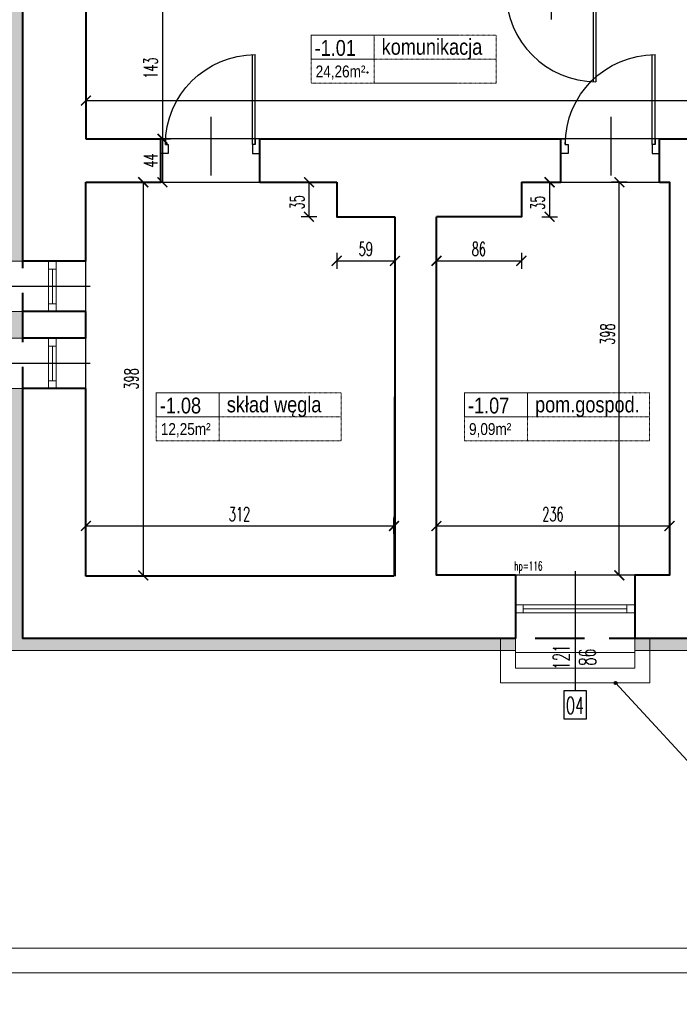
# Model space of a CAD drawing. Header units: millimetres. Extents: x 8949 to 18258, y -1077 to 30686.
# Tile 2 of 89: x 12394 to 13063, y 6010 to 7007. Entities that reach past the tile are written whole.
import ezdxf

# ---------------------------------------------------------------- set-up
doc = ezdxf.new("R2010")
doc.units = ezdxf.units.MM
doc.linetypes.add('ACAD_ISO03W100', pattern=[30, 12, -18])
doc.linetypes.add('DASHED', pattern=[0.75, 0.5, -0.25])
for name, color, linetype, lineweight in [('0A_KONSTR', 1, 'Continuous', 40), ('0A_OCIEPLENIE', 30, 'Continuous', 9), ('0A_OPISY POM', 7, 'Continuous', 9), ('0A_POMOCNICZE', 30, 'Continuous', 9), ('0A_STOLARKA', 140, 'Continuous', 9), ('0A_WYMIARY', 7, 'Continuous', 9), ('0Z_OPISY', 7, 'Continuous', 9)]:
    doc.layers.add(name, color=color, linetype=linetype, lineweight=lineweight)
for name, color, linetype in [('0A_OPISY OKIEN', 3, 'Continuous'), ('_a_drzwi', 2, 'Continuous'), ('Opisy', 4, 'Continuous')]:
    doc.layers.add(name, color=color, linetype=linetype)
doc.styles.add('1', font='simplex.shx', dxfattribs={"width": 0.6})
doc.styles.add('1_50', font='simplex.shx', dxfattribs={"width": 0.6})
doc.styles.add('m1_romans', font='romans.shx', dxfattribs={"width": 0.8})
doc.dimstyles.new('1_100', dxfattribs={"dimtxt": 14, "dimasz": 10, "dimexe": 8, "dimexo": 0, "dimgap": 5, "dimtad": 1, "dimdec": 0, "dimdsep": 46, "dimlunit": 6, "dimtxsty": '1_50', "dimblk": 'ARCHTICK', "dimcen": 5, "dimadec": 0, "dimazin": 0, "dimtfac": 1, "dimtdec": 0, "dimtix": 1, "dimtmove": 1, "dimatfit": 3, "dimldrblk": 'OBLIQUE', "dimfxl": 20, "dimfxlon": 1, "dimtolj": 1, "dimtzin": 0, "dimarcsym": 0})

# ---------------------------------------------------------------- blocks, each defined once
blk = doc.blocks.new('A$C372b6b25')
at = {"layer": '_a_drzwi'}
for p, q in [((3.33, -4.44), (3.33, 63.89)), ((5.56, -4.44), (5.56, 63.85)), ((37.04, 16.67), (37.04, -27.78)), ((0, 0), (3.33, 0)), ((3.33, 0), (3.33, -4.44)), ((3.33, -4.44), (5.56, -4.44)), ((5.56, -4.44), (5.56, -11.11)), ((69.44, -4.44), (69.44, -11.11)), ((71.67, -4.44), (69.44, -4.44)), ((71.67, 0), (71.67, -4.44)), ((75, 0), (71.67, 0)), ((5.56, -11.11), (0, -11.11)), ((69.44, -11.11), (75, -11.11))]:
    blk.add_line(p, q, dxfattribs=at)
for points in [[(0, 0), (0, -11.11)], [(75, 0), (75, -11.11)]]:
    blk.add_lwpolyline(points, dxfattribs=at)
blk.add_arc((3.33, -4.44), 68.33, 0, 90, dxfattribs=at)
blk = doc.blocks.new('_ARCHTICK')
at = {"color": 0, "linetype": 'ByBlock', "const_width": 0.15}
blk.add_lwpolyline([(-0.5, -0.5), (0.5, 0.5)], dxfattribs=at)
blk = doc.blocks.new('*D152')
at = {"layer": '0A_WYMIARY', "color": 0, "lineweight": -2, "transparency": 16777216}
for p, q in [((12461.56, 6933.24), (12461.56, 6917.24)), ((13948.56, 6933.24), (13948.56, 6917.24)), ((12461.56, 6925.24), (13948.56, 6925.24))]:
    blk.add_line(p, q, dxfattribs=at)
at = {"layer": 'Defpoints', "color": 0, "transparency": 16777216}
for p in [(12461.56, 7029.63), (13948.56, 7029.63), (13948.56, 6925.24)]:
    blk.add_point(p, dxfattribs=at)
at = {"layer": '0A_WYMIARY', "color": 0, "lineweight": -2, "transparency": 16777216, "xscale": 10, "yscale": 10, "zscale": 10, "rotation": 180}
blk.add_blockref('_ARCHTICK', (12461.56, 6925.24), dxfattribs=at)
at = {"layer": '0A_WYMIARY', "color": 0, "lineweight": -2, "transparency": 16777216, "xscale": 10, "yscale": 10, "zscale": 10}
blk.add_blockref('_ARCHTICK', (13948.56, 6925.24), dxfattribs=at)
at = {"layer": '0A_WYMIARY', "color": 0, "transparency": 16777216, "insert": (13256.89, 6937.24), "char_height": 14, "attachment_point": 5, "style": '1_50'}
blk.add_mtext('\\A1;1\xa0487', dxfattribs=at)
blk = doc.blocks.new('_Oblique')
at = {"color": 0, "linetype": 'ByBlock', "lineweight": -2}
blk.add_line((-0.5, -0.5), (0.5, 0.5), dxfattribs=at)
blk = doc.blocks.new('*D155')
at = {"layer": '0A_WYMIARY', "color": 0, "lineweight": -2, "transparency": 16777216}
for p, q in [((12531.06, 7029.63), (12547.06, 7029.63)), ((12539.06, 7029.63), (12539.06, 6886.63)), ((12531.06, 6886.63), (12547.06, 6886.63))]:
    blk.add_line(p, q, dxfattribs=at)
at = {"layer": 'Defpoints', "color": 0, "transparency": 16777216}
for p in [(12461.56, 7029.63), (12461.56, 6886.63), (12539.06, 6886.63)]:
    blk.add_point(p, dxfattribs=at)
at = {"layer": '0A_WYMIARY', "color": 0, "lineweight": -2, "transparency": 16777216, "xscale": 10, "yscale": 10, "zscale": 10}
for p, rotation in [((12539.06, 7029.63), 90), ((12539.06, 6886.63), 270)]:
    blk.add_blockref('_ARCHTICK', p, dxfattribs=dict(at, rotation=rotation))
at = {"layer": '0A_WYMIARY', "color": 0, "transparency": 16777216, "insert": (12527.06, 6958.13), "char_height": 14, "attachment_point": 5, "rotation": 90, "style": '1_50'}
blk.add_mtext('\\A1;143', dxfattribs=at)
blk = doc.blocks.new('*D156')
at = {"layer": '0A_WYMIARY', "color": 0, "lineweight": -2, "transparency": 16777216}
for p, q in [((12531.06, 6886.63), (12547.06, 6886.63)), ((12539.06, 6886.63), (12539.06, 6842.63)), ((12531.06, 6842.63), (12547.06, 6842.63))]:
    blk.add_line(p, q, dxfattribs=at)
at = {"layer": 'Defpoints', "color": 0, "transparency": 16777216}
for p in [(12461.56, 6886.63), (12461.56, 6842.63), (12539.06, 6842.63)]:
    blk.add_point(p, dxfattribs=at)
at = {"layer": '0A_WYMIARY', "color": 0, "lineweight": -2, "transparency": 16777216, "xscale": 10, "yscale": 10, "zscale": 10}
for p, rotation in [((12539.06, 6886.63), 90), ((12539.06, 6842.63), 270)]:
    blk.add_blockref('_ARCHTICK', p, dxfattribs=dict(at, rotation=rotation))
at = {"layer": '0A_WYMIARY', "color": 0, "transparency": 16777216, "insert": (12527.06, 6864.63), "char_height": 14, "attachment_point": 5, "rotation": 90, "style": '1_50'}
blk.add_mtext('\\A1;44', dxfattribs=at)
blk = doc.blocks.new('*D157')
at = {"layer": '0A_WYMIARY', "color": 0, "lineweight": -2, "transparency": 16777216}
for p, q in [((12511.6, 6842.63), (12527.6, 6842.63)), ((12519.6, 6842.63), (12519.6, 6444.48)), ((12511.6, 6444.48), (12527.6, 6444.48))]:
    blk.add_line(p, q, dxfattribs=at)
at = {"layer": 'Defpoints', "color": 0, "transparency": 16777216}
for p in [(12461.56, 6842.63), (12461.56, 6444.48), (12519.6, 6444.48)]:
    blk.add_point(p, dxfattribs=at)
at = {"layer": '0A_WYMIARY', "color": 0, "lineweight": -2, "transparency": 16777216, "xscale": 10, "yscale": 10, "zscale": 10}
for p, rotation in [((12519.6, 6842.63), 90), ((12519.6, 6444.48), 270)]:
    blk.add_blockref('_ARCHTICK', p, dxfattribs=dict(at, rotation=rotation))
at = {"layer": '0A_WYMIARY', "color": 0, "transparency": 16777216, "insert": (12507.6, 6643.55), "char_height": 14, "attachment_point": 5, "rotation": 90, "style": '1_50'}
blk.add_mtext('\\A1;398', dxfattribs=at)
blk = doc.blocks.new('*D168')
at = {"layer": '0A_WYMIARY', "color": 0, "lineweight": -2, "transparency": 16777216}
for p, q in [((12461.56, 6486.6), (12461.56, 6502.6)), ((12773.56, 6486.6), (12773.56, 6502.6)), ((12461.56, 6494.6), (12773.56, 6494.6))]:
    blk.add_line(p, q, dxfattribs=at)
at = {"layer": 'Defpoints', "color": 0, "transparency": 16777216}
for p in [(12773.56, 6494.6), (12461.56, 6444.48), (12773.56, 6443.63)]:
    blk.add_point(p, dxfattribs=at)
at = {"layer": '0A_WYMIARY', "color": 0, "lineweight": -2, "transparency": 16777216, "xscale": 10, "yscale": 10, "zscale": 10, "rotation": 180}
blk.add_blockref('_ARCHTICK', (12461.56, 6494.6), dxfattribs=at)
at = {"layer": '0A_WYMIARY', "color": 0, "lineweight": -2, "transparency": 16777216, "xscale": 10, "yscale": 10, "zscale": 10}
blk.add_blockref('_ARCHTICK', (12773.56, 6494.6), dxfattribs=at)
at = {"layer": '0A_WYMIARY', "color": 0, "transparency": 16777216, "insert": (12617.08, 6506.6), "char_height": 14, "attachment_point": 5, "style": '1_50'}
blk.add_mtext('\\A1;312', dxfattribs=at)
blk = doc.blocks.new('*D169')
at = {"layer": '0A_WYMIARY', "color": 0, "lineweight": -2, "transparency": 16777216}
for p, q in [((12816.56, 6486.6), (12816.56, 6502.6)), ((13052.56, 6486.6), (13052.56, 6502.6)), ((12816.56, 6494.6), (13052.56, 6494.6))]:
    blk.add_line(p, q, dxfattribs=at)
at = {"layer": 'Defpoints', "color": 0, "transparency": 16777216}
for p in [(13052.56, 6494.6), (12816.56, 6444.63), (13052.56, 6444.63)]:
    blk.add_point(p, dxfattribs=at)
at = {"layer": '0A_WYMIARY', "color": 0, "lineweight": -2, "transparency": 16777216, "xscale": 10, "yscale": 10, "zscale": 10, "rotation": 180}
blk.add_blockref('_ARCHTICK', (12816.56, 6494.6), dxfattribs=at)
at = {"layer": '0A_WYMIARY', "color": 0, "lineweight": -2, "transparency": 16777216, "xscale": 10, "yscale": 10, "zscale": 10}
blk.add_blockref('_ARCHTICK', (13052.56, 6494.6), dxfattribs=at)
at = {"layer": '0A_WYMIARY', "color": 0, "transparency": 16777216, "insert": (12934.56, 6506.6), "char_height": 14, "attachment_point": 5, "style": '1_50'}
blk.add_mtext('\\A1;236', dxfattribs=at)
blk = doc.blocks.new('*D180')
at = {"layer": '0A_WYMIARY', "color": 0, "lineweight": -2, "transparency": 16777216}
for p, q in [((12715.56, 6771.02), (12715.56, 6755.02)), ((12774.56, 6771.02), (12774.56, 6755.02)), ((12715.56, 6763.02), (12774.56, 6763.02))]:
    blk.add_line(p, q, dxfattribs=at)
at = {"layer": 'Defpoints', "color": 0, "transparency": 16777216}
for p in [(12715.56, 6807.63), (12774.56, 6807.46), (12774.56, 6763.02)]:
    blk.add_point(p, dxfattribs=at)
at = {"layer": '0A_WYMIARY', "color": 0, "lineweight": -2, "transparency": 16777216, "xscale": 10, "yscale": 10, "zscale": 10, "rotation": 180}
blk.add_blockref('_ARCHTICK', (12715.56, 6763.02), dxfattribs=at)
at = {"layer": '0A_WYMIARY', "color": 0, "lineweight": -2, "transparency": 16777216, "xscale": 10, "yscale": 10, "zscale": 10}
blk.add_blockref('_ARCHTICK', (12774.56, 6763.02), dxfattribs=at)
at = {"layer": '0A_WYMIARY', "color": 0, "transparency": 16777216, "insert": (12744.96, 6775.02), "char_height": 14, "attachment_point": 5, "style": '1_50'}
blk.add_mtext('\\A1;59', dxfattribs=at)
blk = doc.blocks.new('*D181')
at = {"layer": '0A_WYMIARY', "color": 0, "lineweight": -2, "transparency": 16777216}
for p, q in [((12816.56, 6771.02), (12816.56, 6755.02)), ((12902.56, 6771.02), (12902.56, 6755.02)), ((12816.56, 6763.02), (12902.56, 6763.02))]:
    blk.add_line(p, q, dxfattribs=at)
at = {"layer": 'Defpoints', "color": 0, "transparency": 16777216}
for p in [(12816.56, 6807.63), (12902.56, 6807.63), (12902.56, 6763.02)]:
    blk.add_point(p, dxfattribs=at)
at = {"layer": '0A_WYMIARY', "color": 0, "lineweight": -2, "transparency": 16777216, "xscale": 10, "yscale": 10, "zscale": 10, "rotation": 180}
blk.add_blockref('_ARCHTICK', (12816.56, 6763.02), dxfattribs=at)
at = {"layer": '0A_WYMIARY', "color": 0, "lineweight": -2, "transparency": 16777216, "xscale": 10, "yscale": 10, "zscale": 10}
blk.add_blockref('_ARCHTICK', (12902.56, 6763.02), dxfattribs=at)
at = {"layer": '0A_WYMIARY', "color": 0, "transparency": 16777216, "insert": (12859.56, 6775.02), "char_height": 14, "attachment_point": 5, "style": '1_50'}
blk.add_mtext('\\A1;86', dxfattribs=at)
blk = doc.blocks.new('*D182')
at = {"layer": '0A_WYMIARY', "color": 0, "lineweight": -2, "transparency": 16777216}
for p, q in [((12695.47, 6842.63), (12679.47, 6842.63)), ((12687.47, 6842.63), (12687.47, 6807.63)), ((12695.47, 6807.63), (12679.47, 6807.63))]:
    blk.add_line(p, q, dxfattribs=at)
at = {"layer": 'Defpoints', "color": 0, "transparency": 16777216}
for p in [(12715.56, 6842.63), (12687.47, 6807.63), (12715.56, 6807.63)]:
    blk.add_point(p, dxfattribs=at)
at = {"layer": '0A_WYMIARY', "color": 0, "lineweight": -2, "transparency": 16777216, "xscale": 10, "yscale": 10, "zscale": 10}
for p, rotation in [((12687.47, 6842.63), 90), ((12687.47, 6807.63), 270)]:
    blk.add_blockref('_ARCHTICK', p, dxfattribs=dict(at, rotation=rotation))
at = {"layer": '0A_WYMIARY', "color": 0, "transparency": 16777216, "insert": (12675.47, 6822.31), "char_height": 14, "attachment_point": 5, "rotation": 90, "style": '1_50'}
blk.add_mtext('\\A1;35', dxfattribs=at)
blk = doc.blocks.new('*D183')
at = {"layer": '0A_WYMIARY', "color": 0, "lineweight": -2, "transparency": 16777216}
for p, q in [((12923.16, 6842.63), (12939.16, 6842.63)), ((12931.16, 6842.63), (12931.16, 6807.63)), ((12923.16, 6807.63), (12939.16, 6807.63))]:
    blk.add_line(p, q, dxfattribs=at)
at = {"layer": 'Defpoints', "color": 0, "transparency": 16777216}
for p in [(12902.56, 6842.63), (12902.56, 6807.63), (12931.16, 6807.63)]:
    blk.add_point(p, dxfattribs=at)
at = {"layer": '0A_WYMIARY', "color": 0, "lineweight": -2, "transparency": 16777216, "xscale": 10, "yscale": 10, "zscale": 10}
for p, rotation in [((12931.16, 6842.63), 90), ((12931.16, 6807.63), 270)]:
    blk.add_blockref('_ARCHTICK', p, dxfattribs=dict(at, rotation=rotation))
at = {"layer": '0A_WYMIARY', "color": 0, "transparency": 16777216, "insert": (12919.16, 6821.87), "char_height": 14, "attachment_point": 5, "rotation": 90, "style": '1_50'}
blk.add_mtext('\\A1;35', dxfattribs=at)
blk = doc.blocks.new('*D184')
at = {"layer": '0A_WYMIARY', "color": 0, "lineweight": -2, "transparency": 16777216}
for p, q in [((13009.81, 6842.63), (12993.81, 6842.63)), ((13001.81, 6444.63), (13001.81, 6842.63)), ((13009.81, 6444.63), (12993.81, 6444.63))]:
    blk.add_line(p, q, dxfattribs=at)
at = {"layer": 'Defpoints', "color": 0, "transparency": 16777216}
for p in [(13001.81, 6842.63), (13052.56, 6842.63), (13052.56, 6444.63)]:
    blk.add_point(p, dxfattribs=at)
at = {"layer": '0A_WYMIARY', "color": 0, "lineweight": -2, "transparency": 16777216, "xscale": 10, "yscale": 10, "zscale": 10}
for p, rotation in [((13001.81, 6842.63), 90), ((13001.81, 6444.63), 270)]:
    blk.add_blockref('_ARCHTICK', p, dxfattribs=dict(at, rotation=rotation))
at = {"layer": '0A_WYMIARY', "color": 0, "transparency": 16777216, "insert": (12989.81, 6688.86), "char_height": 14, "attachment_point": 5, "rotation": 90, "style": '1_50'}
blk.add_mtext('\\A1;398', dxfattribs=at)

msp = doc.modelspace()

# ---------------------------------------------------------------- hatches: boundary and pattern name
at = {"layer": '0A_OCIEPLENIE', "transparency": 33554687}
h = msp.add_hatch(dxfattribs=at)
h.set_pattern_fill('HONEY', color=256)
h.set_pattern_definition([(0, (-100, -60), (4.7625, 2.74963064), [3.175, -6.35]), (120, (-100, -60), (-4.7625, 2.74963066), [3.175, -6.35]), (60, (-100, -60), (1e-08, 5.4992613), [-6.35, 3.175])])
h.paths.add_polyline_path([(13612.12, 6380.63), (13607.12, 6380.63), (13607.12, 6368.63), (13612.12, 6368.63)])
h.paths.add_polyline_path([(13607.12, 6380.63), (13589.12, 6380.63), (13589.12, 6368.63), (13607.12, 6368.63)])
h.paths.add_polyline_path([(13589.12, 6380.63), (13584.12, 6380.63), (13584.12, 6368.63), (13589.12, 6368.63)])
h.paths.add_polyline_path([(13532.12, 6380.63), (13509.12, 6380.63), (13509.12, 6368.63), (13532.12, 6368.63)])
h.paths.add_polyline_path([(13509.12, 6380.63), (13504.12, 6380.63), (13504.12, 6368.63), (13509.12, 6368.63)])
h.paths.add_polyline_path([(13452.12, 6380.63), (13437.12, 6380.63), (13437.12, 6368.63), (13452.12, 6368.63)])
h.paths.add_polyline_path([(13437.12, 6380.63), (13354.45, 6380.63), (13354.45, 6368.63), (13437.12, 6368.63)])
h.paths.add_polyline_path([(13354.45, 6380.63), (13313.56, 6380.63), (13313.56, 6368.63), (13354.45, 6368.63)])
h.paths.add_polyline_path([(13313.56, 6380.63), (13298.56, 6380.63), (13298.56, 6368.63), (13313.56, 6368.63)])
h.paths.add_polyline_path([(13247.56, 6380.63), (13242.56, 6380.63), (13242.56, 6368.63), (13247.56, 6368.63)])
h.paths.add_polyline_path([(13242.56, 6380.63), (13224.56, 6380.63), (13224.56, 6368.63), (13242.56, 6368.63)])
h.paths.add_polyline_path([(13224.56, 6380.63), (13219.56, 6380.63), (13219.56, 6368.63), (13224.56, 6368.63)])
h.paths.add_polyline_path([(13167.56, 6380.63), (13152.56, 6380.63), (13152.56, 6368.63), (13167.56, 6368.63)])
h.paths.add_polyline_path([(13152.56, 6380.63), (13032.56, 6380.63), (13032.56, 6368.63), (13152.56, 6368.63)])
h.paths.add_polyline_path([(13032.56, 6380.63), (13017.56, 6380.63), (13017.56, 6368.63), (13032.56, 6368.63)])
h.paths.add_polyline_path([(12896.56, 6380.63), (12881.56, 6380.63), (12881.56, 6368.63), (12896.56, 6368.63)])
h.paths.add_polyline_path([(12881.56, 6380.63), (12397.56, 6380.63), (12397.56, 6633.63), (12385.56, 6633.63), (12385.56, 6368.63), (12397.56, 6368.63), (12881.56, 6368.63)])
h.paths.add_polyline_path([(12397.56, 6711.63), (12385.56, 6711.63), (12385.56, 6684.63), (12397.56, 6684.63)])
h.paths.add_polyline_path([(12397.56, 7140.63), (12385.56, 7140.63), (12385.56, 6762.63), (12397.56, 6762.63)])
h.paths.add_polyline_path([(13237.02, 6923.96), (13276.76, 6923.96), (13276.76, 6950.99), (13237.02, 6950.99)], flags=9)
h.paths.add_polyline_path([(12537.56, 7250.16), (12537.56, 7278.76), (12516.56, 7278.76), (12516.56, 7250.16)], flags=9)
h.paths.add_polyline_path([(12537.56, 7040.33), (12537.56, 7060.93), (12516.56, 7060.93), (12516.56, 7040.33)], flags=9)
h.paths.add_polyline_path([(12537.56, 6944.63), (12537.56, 6971.63), (12516.56, 6971.63), (12516.56, 6944.63)], flags=9)
h.paths.add_polyline_path([(12537.56, 6854.13), (12537.56, 6875.13), (12516.56, 6875.13), (12516.56, 6854.13)], flags=9)
h.paths.add_polyline_path([(12518.1, 6629.25), (12518.1, 6657.85), (12497.1, 6657.85), (12497.1, 6629.25)], flags=9)
h.paths.add_polyline_path([(12607.33, 7115.52), (12635.93, 7115.52), (12635.93, 7136.52), (12607.33, 7136.52)], flags=9)
h.paths.add_polyline_path([(12828.76, 7115.52), (12849.36, 7115.52), (12849.36, 7136.52), (12828.76, 7136.52)], flags=9)
h.paths.add_polyline_path([(12926.26, 7115.52), (12952.86, 7115.52), (12952.86, 7136.52), (12926.26, 7136.52)], flags=9)
h.paths.add_polyline_path([(12766.76, 7138.22), (12766.76, 7161.62), (12745.76, 7161.62), (12745.76, 7138.22)], flags=9)
h.paths.add_polyline_path([(12603.58, 6496.1), (12630.58, 6496.1), (12630.58, 6517.1), (12603.58, 6517.1)], flags=25)
h.paths.add_polyline_path([(12920.46, 6496.1), (12948.66, 6496.1), (12948.66, 6517.1), (12920.46, 6517.1)], flags=9)
h.paths.add_polyline_path([(13225.76, 6496.1), (13254.36, 6496.1), (13254.36, 6517.1), (13225.76, 6517.1)], flags=9)
h.paths.add_polyline_path([(13540.06, 6496.1), (13569.06, 6496.1), (13569.06, 6517.1), (13540.06, 6517.1)], flags=9)
h.paths.add_polyline_path([(13353.22, 6750.37), (13353.22, 6777.37), (13332.22, 6777.37), (13332.22, 6750.37)], flags=9)
h.paths.add_polyline_path([(13388.57, 6658.47), (13405.57, 6658.47), (13405.57, 6679.47), (13388.57, 6679.47)], flags=9)
h.paths.add_polyline_path([(13457.65, 6651.7), (13457.65, 6680.3), (13436.65, 6680.3), (13436.65, 6651.7)], flags=9)
h.paths.add_polyline_path([(13101.53, 7172.63), (13101.53, 7201.23), (13080.53, 7201.23), (13080.53, 7172.63)], flags=9)
h.paths.add_polyline_path([(13101.53, 6629.83), (13101.53, 6658.43), (13080.53, 6658.43), (13080.53, 6629.83)], flags=9)
h.paths.add_polyline_path([(12734.86, 6764.52), (12755.06, 6764.52), (12755.06, 6785.52), (12734.86, 6785.52)], flags=9)
h.paths.add_polyline_path([(12849.46, 6764.52), (12869.66, 6764.52), (12869.66, 6785.52), (12849.46, 6785.52)], flags=9)
h.paths.add_polyline_path([(12685.97, 6812.01), (12685.97, 6832.61), (12664.97, 6832.61), (12664.97, 6812.01)], flags=9)
h.paths.add_polyline_path([(12929.66, 6811.57), (12929.66, 6832.17), (12908.66, 6832.17), (12908.66, 6811.57)], flags=9)
h.paths.add_polyline_path([(13000.31, 6674.56), (13000.31, 6703.16), (12979.31, 6703.16), (12979.31, 6674.56)], flags=9)
h.paths.add_polyline_path([(13503.16, 6348.98), (13503.16, 6374.18), (13477.96, 6374.18), (13477.96, 6348.98)], flags=9)
h.paths.add_polyline_path([(13476.74, 6351.67), (13476.74, 6372.07), (13451.54, 6372.07), (13451.54, 6351.67)], flags=9)
h.paths.add_polyline_path([(13583.16, 6348.98), (13583.16, 6374.18), (13557.96, 6374.18), (13557.96, 6348.98)], flags=9)
h.paths.add_polyline_path([(13556.74, 6351.67), (13556.74, 6372.07), (13531.54, 6372.07), (13531.54, 6351.67)], flags=9)
h.paths.add_polyline_path([(13663.16, 6348.98), (13663.16, 6374.18), (13637.96, 6374.18), (13637.96, 6348.98)], flags=9)
h.paths.add_polyline_path([(13636.74, 6351.67), (13636.74, 6372.07), (13611.54, 6372.07), (13611.54, 6351.67)], flags=9)
h.paths.add_polyline_path([(13467.09, 6300.24), (13488.45, 6300.24), (13488.45, 6325.44), (13467.09, 6325.44)], flags=9)
h.paths.add_polyline_path([(13547.09, 6300.24), (13568.45, 6300.24), (13568.45, 6325.44), (13547.09, 6325.44)], flags=9)
h.paths.add_polyline_path([(13627.09, 6300.24), (13648.45, 6300.24), (13648.45, 6325.44), (13627.09, 6325.44)], flags=9)
h.paths.add_polyline_path([(13819.53, 6300.24), (13840.89, 6300.24), (13840.89, 6325.44), (13819.53, 6325.44)], flags=9)
h.paths.add_polyline_path([(13532.7, 6600.81), (13646.69, 6600.81), (13646.69, 6634.12), (13532.7, 6634.12)], flags=9)
h.paths.add_polyline_path([(13467.47, 6580.33), (13516.25, 6580.33), (13516.25, 6605.31), (13467.47, 6605.31)], flags=9)
h.paths.add_polyline_path([(13356.48, 7675.81), (13356.48, 7698.91), (13315.27, 7698.91), (13315.27, 7675.81)], flags=9)
h.paths.add_polyline_path([(13356.48, 6223.57), (13356.48, 6246.67), (13315.27, 6246.67), (13315.27, 6223.57)], flags=9)
h.paths.add_polyline_path([(13115.9, 7260.98), (13229.89, 7260.98), (13229.89, 7294.29), (13115.9, 7294.29)], flags=9)
h.paths.add_polyline_path([(12599.71, 6600.81), (12703.49, 6600.81), (12703.49, 6634.12), (12599.71, 6634.12)], flags=9)
h.paths.add_polyline_path([(12911.27, 6600.81), (13025.26, 6600.81), (13025.26, 6634.12), (12911.27, 6634.12)], flags=9)
h.paths.add_polyline_path([(13227.6, 6600.81), (13341.58, 6600.81), (13341.58, 6634.12), (13227.6, 6634.12)], flags=9)
h.paths.add_polyline_path([(13576.11, 7260.98), (13690.1, 7260.98), (13690.1, 7294.29), (13576.11, 7294.29)], flags=9)
h.paths.add_polyline_path([(13050.73, 7240.5), (13099.51, 7240.5), (13099.51, 7265.48), (13050.73, 7265.48)], flags=9)
h.paths.add_polyline_path([(13050.09, 7260.04), (13099.87, 7260.04), (13099.87, 7293.35), (13050.09, 7293.35)], flags=9)
h.paths.add_polyline_path([(12815.56, 7260.72), (12938.7, 7260.72), (12938.7, 7294.03), (12815.56, 7294.03)], flags=9)
h.paths.add_polyline_path([(12750.53, 7240.5), (12806.96, 7240.5), (12806.96, 7265.48), (12750.53, 7265.48)], flags=9)
h.paths.add_polyline_path([(12749.71, 7260.04), (12799.49, 7260.04), (12799.49, 7293.35), (12749.71, 7293.35)], flags=9)
h.paths.add_polyline_path([(12532.94, 6580.33), (12589.37, 6580.33), (12589.37, 6605.31), (12532.94, 6605.31)], flags=24)
h.paths.add_polyline_path([(12533.2, 6599.87), (12582.98, 6599.87), (12582.98, 6633.18), (12533.2, 6633.18)], flags=24)
h.paths.add_polyline_path([(12846.04, 6580.33), (12894.82, 6580.33), (12894.82, 6605.31), (12846.04, 6605.31)], flags=9)
h.paths.add_polyline_path([(12845.43, 6599.87), (12895.2, 6599.87), (12895.2, 6633.18), (12845.43, 6633.18)], flags=9)
h.paths.add_polyline_path([(13161.44, 6580.33), (13217.87, 6580.33), (13217.87, 6605.31), (13161.44, 6605.31)], flags=9)
h.paths.add_polyline_path([(13161.75, 6599.87), (13211.53, 6599.87), (13211.53, 6633.18), (13161.75, 6633.18)], flags=9)
h.paths.add_polyline_path([(13466.75, 6599.87), (13516.53, 6599.87), (13516.53, 6633.18), (13466.75, 6633.18)], flags=9)
h.paths.add_polyline_path([(13818.35, 6596.37), (13902.76, 6596.37), (13902.76, 6629.68), (13818.35, 6629.68)], flags=9)
h.paths.add_polyline_path([(13752.22, 6580.33), (13808.65, 6580.33), (13808.65, 6605.31), (13752.22, 6605.31)], flags=9)
h.paths.add_polyline_path([(13752.57, 6599.87), (13802.35, 6599.87), (13802.35, 6633.18), (13752.57, 6633.18)], flags=9)
h.paths.add_polyline_path([(13509.95, 7240.5), (13566.38, 7240.5), (13566.38, 7265.48), (13509.95, 7265.48)], flags=9)
h.paths.add_polyline_path([(13510.26, 7260.04), (13560.04, 7260.04), (13560.04, 7293.35), (13510.26, 7293.35)], flags=9)
h.paths.add_polyline_path([(13325.11, 7435.79), (13439.1, 7435.79), (13439.1, 7469.1), (13325.11, 7469.1)], flags=9)
h.paths.add_polyline_path([(13259.88, 7415.31), (13308.67, 7415.31), (13308.67, 7440.3), (13259.88, 7440.3)], flags=9)
h.paths.add_polyline_path([(13259.37, 7434.85), (13309.15, 7434.85), (13309.15, 7468.16), (13259.37, 7468.16)], flags=9)
h.paths.add_polyline_path([(12755.89, 6962.89), (12865.77, 6962.89), (12865.77, 6996.2), (12755.89, 6996.2)], flags=9)
h.paths.add_polyline_path([(12690.85, 6942.41), (12747.29, 6942.41), (12747.29, 6967.39), (12690.85, 6967.39)], flags=9)
h.paths.add_polyline_path([(12692.6, 6961.94), (12742.38, 6961.94), (12742.38, 6995.25), (12692.6, 6995.25)], flags=9)
h.paths.add_polyline_path([(14998.62, 6365.97), (15222.1, 6365.97), (15222.1, 6454.16), (14998.62, 6454.16)], flags=9)
h.paths.add_polyline_path([(14996.51, 6480.22), (15275.55, 6480.22), (15275.55, 6561.88), (14996.51, 6561.88)], flags=9)
h.paths.add_polyline_path([(15000.84, 6247.57), (15095.2, 6247.57), (15095.2, 6265.93), (15000.84, 6265.93)], flags=9)
h.paths.add_polyline_path([(15222.68, 6077.85), (15257.4, 6077.85), (15257.4, 6098.57), (15222.68, 6098.57)], flags=9)
h.paths.add_polyline_path([(14944.82, 7326.17), (15275.87, 7326.17), (15275.87, 8054.25), (14944.82, 8054.25)], flags=9)
h.paths.add_polyline_path([(14999.08, 6157.65), (15210.27, 6157.65), (15210.27, 6212.11), (14999.08, 6212.11)], flags=9)
h.paths.add_polyline_path([(15000.3, 6303.75), (15170.07, 6303.75), (15170.07, 6345.78), (15000.3, 6345.78)], flags=9)
h.paths.add_polyline_path([(15100.53, 6076.87), (15160.23, 6076.87), (15160.23, 6097.59), (15100.53, 6097.59)], flags=9)
h.paths.add_polyline_path([(14998.2, 6453.92), (15146.82, 6453.92), (15146.82, 6474.64), (14998.2, 6474.64)], flags=9)
h.paths.add_polyline_path([(14997.15, 6560.7), (15148.88, 6560.7), (15148.88, 6581.42), (14997.15, 6581.42)], flags=9)
h.paths.add_polyline_path([(15221.94, 6118.71), (15285.28, 6118.71), (15285.28, 6139.11), (15221.94, 6139.11)], flags=9)
h.paths.add_polyline_path([(15000.59, 6213.67), (15119.55, 6213.67), (15119.55, 6234.39), (15000.59, 6234.39)], flags=9)
h.paths.add_polyline_path([(14999.08, 6345.46), (15084.48, 6345.46), (15084.48, 6366.18), (14999.08, 6366.18)], flags=9)
h.paths.add_polyline_path([(14998.8, 6116.5), (15115.41, 6116.5), (15115.41, 6137.22), (14998.8, 6137.22)], flags=9)
h.paths.add_polyline_path([(14999.22, 6264.99), (15130.66, 6264.99), (15130.66, 6285.71), (14999.22, 6285.71)], flags=9)
h.paths.add_polyline_path([(14998.98, 6097.44), (15057.06, 6097.44), (15057.06, 6118.16), (14998.98, 6118.16)], flags=9)
h.paths.add_polyline_path([(15099.82, 6097.55), (15148.53, 6097.55), (15148.53, 6118.27), (15099.82, 6118.27)], flags=9)
h.paths.add_polyline_path([(14999.78, 6138.02), (15068.3, 6138.02), (15068.3, 6158.27), (14999.78, 6158.27)], flags=9)
h.paths.add_polyline_path([(15221.15, 6138.09), (15267.82, 6138.09), (15267.82, 6158.34), (15221.15, 6158.34)], flags=9)
h.paths.add_polyline_path([(15221.57, 6097.71), (15283.09, 6097.71), (15283.09, 6117.95), (15221.57, 6117.95)], flags=9)
h.paths.add_polyline_path([(14998.66, 6076.33), (15031.03, 6076.33), (15031.03, 6097.05), (14998.66, 6097.05)], flags=9)
h.paths.add_polyline_path([(14994.08, 6010.3), (15310.44, 6010.3), (15310.44, 6076.29), (14994.08, 6076.29)], flags=9)
h.paths.add_polyline_path([(12366.73, 6634.09), (12391.93, 6634.09), (12391.93, 6659.29), (12366.73, 6659.29)], flags=9)
h.paths.add_polyline_path([(12369.42, 6660.51), (12389.82, 6660.51), (12389.82, 6685.71), (12369.42, 6685.71)], flags=9)
h.paths.add_polyline_path([(12366.73, 6712.09), (12391.93, 6712.09), (12391.93, 6737.29), (12366.73, 6737.29)], flags=9)
h.paths.add_polyline_path([(12369.42, 6738.51), (12389.82, 6738.51), (12389.82, 6763.71), (12369.42, 6763.71)], flags=9)
h.paths.add_polyline_path([(12479.75, 7142.63), (12479.75, 7173.1), (12463.25, 7173.1), (12463.25, 7142.63)], flags=9)
h.paths.add_polyline_path([(12367.21, 7145.09), (12391.45, 7145.09), (12391.45, 7170.29), (12367.21, 7170.29)], flags=9)
h.paths.add_polyline_path([(12367.5, 7171.51), (12391.74, 7171.51), (12391.74, 7196.71), (12367.5, 7196.71)], flags=9)
h.paths.add_polyline_path([(12479.75, 7234.93), (12479.75, 7265.4), (12463.25, 7265.4), (12463.25, 7234.93)], flags=9)
h.paths.add_polyline_path([(12367.21, 7253.59), (12391.45, 7253.59), (12391.45, 7278.79), (12367.21, 7278.79)], flags=9)
h.paths.add_polyline_path([(12367.26, 7280.01), (12391.98, 7280.01), (12391.98, 7305.21), (12367.26, 7305.21)], flags=9)
h.paths.add_polyline_path([(12603.37, 7280.34), (12662.85, 7280.34), (12662.85, 7313.65), (12603.37, 7313.65)], flags=9)
h.paths.add_polyline_path([(12938.6, 7537.48), (12938.6, 7562.2), (12913.4, 7562.2), (12913.4, 7537.48)], flags=9)
h.paths.add_polyline_path([(12912.18, 7537.77), (12912.18, 7562.49), (12886.98, 7562.49), (12886.98, 7537.77)], flags=9)
h.paths.add_polyline_path([(13083.1, 7537.24), (13083.1, 7562.44), (13057.9, 7562.44), (13057.9, 7537.24)], flags=9)
h.paths.add_polyline_path([(13056.68, 7539.93), (13056.68, 7560.33), (13031.48, 7560.33), (13031.48, 7539.93)], flags=9)
h.paths.add_polyline_path([(13588.1, 7537.24), (13588.1, 7562.44), (13562.9, 7562.44), (13562.9, 7537.24)], flags=9)
h.paths.add_polyline_path([(13561.68, 7539.93), (13561.68, 7560.33), (13536.48, 7560.33), (13536.48, 7539.93)], flags=9)
h.paths.add_polyline_path([(13736.1, 7537.24), (13736.1, 7562.44), (13710.9, 7562.44), (13710.9, 7537.24)], flags=9)
h.paths.add_polyline_path([(13709.68, 7539.93), (13709.68, 7560.33), (13684.48, 7560.33), (13684.48, 7539.93)], flags=9)
h.paths.add_polyline_path([(13883.1, 7537.24), (13883.1, 7562.44), (13857.9, 7562.44), (13857.9, 7537.24)], flags=9)
h.paths.add_polyline_path([(13856.68, 7539.93), (13856.68, 7560.33), (13831.48, 7560.33), (13831.48, 7539.93)], flags=9)
h.paths.add_polyline_path([(13725.97, 6949.19), (13785.45, 6949.19), (13785.45, 6982.5), (13725.97, 6982.5)], flags=9)
h.paths.add_polyline_path([(13513.38, 6670.07), (13609.96, 6670.07), (13609.96, 6725), (13513.38, 6725)], flags=9)
h.paths.add_polyline_path([(13779.87, 6671.89), (13839.35, 6671.89), (13839.35, 6705.2), (13779.87, 6705.2)], flags=9)
h.paths.add_polyline_path([(13783.75, 6450.4), (13866.68, 6450.4), (13866.68, 6463.9), (13783.75, 6463.9)], flags=9)
h.paths.add_polyline_path([(13855.6, 6348.98), (13855.6, 6374.18), (13830.4, 6374.18), (13830.4, 6348.98)], flags=9)
h.paths.add_polyline_path([(13829.18, 6351.67), (13829.18, 6372.07), (13803.98, 6372.07), (13803.98, 6351.67)], flags=9)
h.paths.add_polyline_path([(13298.6, 6351.38), (13298.6, 6371.78), (13273.4, 6371.78), (13273.4, 6351.38)], flags=9)
h.paths.add_polyline_path([(13272.18, 6351.67), (13272.18, 6372.07), (13246.98, 6372.07), (13246.98, 6351.67)], flags=9)
h.paths.add_polyline_path([(13218.6, 6348.98), (13218.6, 6374.18), (13193.4, 6374.18), (13193.4, 6348.98)], flags=9)
h.paths.add_polyline_path([(13192.18, 6349.51), (13192.18, 6374.23), (13166.98, 6374.23), (13166.98, 6349.51)], flags=9)
h.paths.add_polyline_path([(12982.1, 6349.46), (12982.1, 6373.7), (12956.9, 6373.7), (12956.9, 6349.46)], flags=9)
h.paths.add_polyline_path([(12955.68, 6347.83), (12955.68, 6375.91), (12930.48, 6375.91), (12930.48, 6347.83)], flags=9)
h.paths.add_polyline_path([(12893.68, 6444.39), (12926.21, 6444.39), (12926.21, 6460.89), (12893.68, 6460.89)], flags=9)
h.paths.add_polyline_path([(13277.79, 7031.85), (13277.79, 7146.07), (13255.29, 7146.07), (13255.29, 7031.85)], flags=9)
h.paths.add_polyline_path([(12837.22, 7580.9), (12944.15, 7580.9), (12944.15, 7603.4), (12837.22, 7603.4)], flags=9)
at = {"layer": '0A_OPISY OKIEN', "transparency": 33554687}
h = msp.add_hatch(color=256, dxfattribs=at)
h.dxf.hatch_style = 1
h.paths.add_polyline_path([(12999.55, 6335.63, 1), (12996.55, 6335.63, 1)])

# ---------------------------------------------------------------- linework, layer by layer
at = {"layer": '0A_KONSTR'}
for p, q in [((12461.56, 6842.63), (12537.56, 6842.63)), ((12461.56, 6762.63), (12461.56, 6842.63)), ((12637.56, 6842.63), (12715.56, 6842.63)), ((12774.56, 6807.63), (12774.56, 6443.63)), ((12461.56, 6684.63), (12461.56, 6711.63)), ((12461.56, 6443.63), (12461.56, 6633.63)), ((12773.56, 6443.63), (12461.56, 6443.63))]:
    msp.add_line(p, q, dxfattribs=at)
at = {"layer": '0A_KONSTR', "color": 252, "linetype": 'DASHED', "ltscale": 100, "true_color": 0x939598}
msp.add_lwpolyline([(12397.56, 7533.63), (14766.56, 7533.63), (14766.56, 6380.63), (12397.56, 6380.63)], close=True, dxfattribs=at)
at = {"layer": '0A_KONSTR'}
for points in [[(12397.56, 6762.63), (12397.56, 7140.63)], [(12461.56, 7029.63), (12461.56, 6886.63)], [(12461.56, 6886.63), (12537.56, 6886.63)], [(12537.56, 6842.63), (12537.56, 6886.63)], [(12637.56, 6842.63), (12637.56, 6886.63)], [(12637.56, 6886.63), (12942.56, 6886.63)], [(12942.56, 6842.63), (12942.56, 6886.63)], [(13042.56, 6842.63), (13042.56, 6886.63)], [(13042.56, 6886.63), (13152.56, 6886.63)], [(12715.56, 6842.63), (12715.56, 6807.63), (12774.56, 6807.63)], [(12902.56, 6842.63), (12902.56, 6807.63), (12816.56, 6807.63)], [(12902.56, 6842.63), (12942.56, 6842.63)], [(13042.56, 6842.63), (13052.56, 6842.63), (13052.56, 6444.63), (13017.56, 6444.63)], [(12896.56, 6444.63), (12816.56, 6444.63), (12816.56, 6807.63)], [(12461.56, 6762.63), (12397.56, 6762.63)], [(12461.56, 6711.63), (12397.56, 6711.63)], [(12397.56, 6684.63), (12397.56, 6711.63)], [(12461.56, 6684.63), (12397.56, 6684.63)], [(12461.56, 6633.63), (12397.56, 6633.63)], [(12896.56, 6380.63), (12397.56, 6380.63), (12397.56, 6633.63)], [(12896.56, 6444.63), (12896.56, 6380.63)], [(13017.56, 6444.63), (13017.56, 6380.63)], [(13167.56, 6380.63), (13017.56, 6380.63)]]:
    msp.add_lwpolyline(points, dxfattribs=at)
msp.add_point((12746.67, 6953.67), dxfattribs=at)
at = {"layer": '0A_OCIEPLENIE'}
for points in [[(12397.56, 6762.63), (12385.56, 6762.63), (12385.56, 7140.63), (12397.56, 7140.63)], [(12397.56, 6684.63), (12385.56, 6684.63), (12385.56, 6711.63), (12397.56, 6711.63)], [(12896.56, 6380.63), (12896.56, 6368.63), (12397.56, 6368.63), (12385.56, 6368.63), (12385.56, 6633.63), (12397.56, 6633.63)], [(13167.56, 6380.63), (13167.56, 6368.63), (13017.56, 6368.63), (13017.56, 6380.63)]]:
    msp.add_lwpolyline(points, dxfattribs=at)
at = {"layer": '0A_OPISY OKIEN'}
msp.add_lwpolyline([(12998.05, 6335.63), (13098.74, 6226.32)], dxfattribs=at)
msp.add_circle((12998.05, 6335.63), 1.5, dxfattribs=at)
at = {"layer": '0A_OPISY POM', "const_width": 1}
for points in [[(12689.58, 6991.4), (12753.33, 6991.4), (12753.33, 6967.17), (12689.58, 6967.17)], [(12532.75, 6629.33), (12596.5, 6629.33), (12596.5, 6605.1), (12532.75, 6605.1)], [(12844.93, 6629.33), (12908.68, 6629.33), (12908.68, 6605.1), (12844.93, 6605.1)]]:
    msp.add_lwpolyline(points, close=True, dxfattribs=at)
at = {"layer": '0A_POMOCNICZE', "lineweight": 13, "ltscale": 3}
for points in [[(12881.56, 6380.63), (12881.56, 6335.63), (13032.56, 6335.63), (13032.56, 6380.63)], [(12896.56, 6380.63), (12896.56, 6350.63), (13017.56, 6350.63), (13017.56, 6380.63)]]:
    msp.add_lwpolyline(points, dxfattribs=at)
at = {"layer": '0A_STOLARKA'}
for p, q in [((12423.56, 6762.63), (12423.56, 6711.63)), ((12431.56, 6762.63), (12431.56, 6711.63)), ((12427.56, 6754.63), (12427.56, 6719.63)), ((12423.56, 6684.63), (12423.56, 6633.63)), ((12431.56, 6684.63), (12431.56, 6633.63)), ((12427.56, 6676.63), (12427.56, 6641.63)), ((12896.56, 6414.63), (13017.56, 6414.63)), ((12904.56, 6410.63), (13009.56, 6410.63)), ((12896.56, 6406.63), (13017.56, 6406.63))]:
    msp.add_line(p, q, dxfattribs=at)
for points in [[(12461.56, 6711.63), (12461.56, 6762.63), (12383.56, 6762.63), (12383.56, 6711.63)], [(12423.56, 6754.63), (12431.56, 6754.63), (12431.56, 6762.63), (12423.56, 6762.63)], [(12423.56, 6711.63), (12431.56, 6711.63), (12431.56, 6719.63), (12423.56, 6719.63)], [(12461.56, 6633.63), (12461.56, 6684.63), (12383.56, 6684.63), (12383.56, 6633.63)], [(12423.56, 6676.63), (12431.56, 6676.63), (12431.56, 6684.63), (12423.56, 6684.63)], [(12423.56, 6633.63), (12431.56, 6633.63), (12431.56, 6641.63), (12423.56, 6641.63)], [(13017.56, 6444.63), (12896.56, 6444.63), (12896.56, 6366.63), (13017.56, 6366.63)], [(12904.56, 6406.63), (12904.56, 6414.63), (12896.56, 6414.63), (12896.56, 6406.63)], [(13017.56, 6406.63), (13017.56, 6414.63), (13009.56, 6414.63), (13009.56, 6406.63)]]:
    msp.add_lwpolyline(points, close=True, dxfattribs=at)
at = {"layer": '0A_WYMIARY', "linetype": 'ACAD_ISO03W100', "ltscale": 0.005}
for points in [[(12689.58, 6991.4), (12876.91, 6991.4), (12876.91, 6942.94), (12689.58, 6942.94)], [(12532.75, 6629.33), (12720.08, 6629.33), (12720.08, 6580.87), (12532.75, 6580.87)], [(12844.93, 6629.33), (13032.25, 6629.33), (13032.25, 6580.87), (12844.93, 6580.87)]]:
    msp.add_lwpolyline(points, close=True, dxfattribs=at)
for points in [[(12753.08, 6991.4), (12836.89, 6991.4)], [(12753.33, 6991.4), (12753.33, 6942.94)], [(12753.33, 6967.17), (12876.91, 6967.17)], [(12753.33, 6942.94), (12836.89, 6942.94)], [(12596.25, 6629.33), (12680.06, 6629.33)], [(12596.5, 6629.33), (12596.5, 6580.87)], [(12908.43, 6629.33), (12992.23, 6629.33)], [(12908.68, 6629.33), (12908.68, 6580.87)], [(12596.5, 6605.1), (12720.08, 6605.1)], [(12908.68, 6605.1), (13032.25, 6605.1)]]:
    msp.add_lwpolyline(points, dxfattribs=at)
at = {"layer": '0Z_OPISY'}
for points in [[(12242.45, 6042.16), (15442.45, 6042.16), (15442.45, 8142.16), (12242.45, 8142.16)], [(12267.45, 6067.16), (15417.45, 6067.16), (15417.45, 8117.16), (12267.45, 8117.16)]]:
    msp.add_lwpolyline(points, close=True, dxfattribs=at)
at = {"layer": 'Defpoints'}
for points in [[(12461.56, 7029.63), (13231.56, 7029.63), (13231.56, 7358.63), (13322.56, 7358.63), (13322.56, 7029.63), (13948.56, 7029.63), (13948.56, 6886.63), (12461.56, 6886.63)], [(12461.56, 6842.63), (12715.56, 6842.63), (12715.56, 6807.63), (12774.56, 6807.63), (12773.56, 6443.63), (12461.56, 6444.48)], [(12902.56, 6842.63), (13052.56, 6842.63), (13052.56, 6444.63), (12816.56, 6444.63), (12816.56, 6807.63), (12902.56, 6807.63)]]:
    msp.add_lwpolyline(points, close=True, dxfattribs=at)
at = {"layer": 'Opisy'}
for p, q in [((12465.69, 6737.13), (12344.95, 6737.13)), ((12465.69, 6659.13), (12344.95, 6659.13)), ((12957.06, 6448.76), (12957.06, 6328.01))]:
    msp.add_line(p, q, dxfattribs=at)
msp.add_lwpolyline([(12945.77, 6299.11), (12945.77, 6328.01), (12968.35, 6328.01), (12968.35, 6299.11)], close=True, dxfattribs=at)

# ---------------------------------------------------------------- block references
at = {"layer": '_a_drzwi', "yscale": 1.333333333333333, "zscale": 1.333333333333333}
for p, xscale, rotation in [((12982.56, 7029.63), 1.333333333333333, 180.0000003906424), ((12637.56, 6886.63), -1.333333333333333, 359.9999996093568), ((13042.56, 6886.63), -1.333333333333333, 359.9999996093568)]:
    msp.add_blockref('A$C372b6b25', p, dxfattribs=dict(at, xscale=xscale, rotation=rotation))

# ---------------------------------------------------------------- texts
at = {"layer": '0A_OPISY POM', "attachment_point": 9, "line_spacing_factor": 0.8, "style": 'm1_romans'}
for s, insert, char_height, width in [('{\\fArial Narrow|b0|i0|c238|p34;\\W1;-1.01}', (12734.98, 6970.38), 16, 375.2999), ('\\pxql;{\\fArial Narrow|b0|i0|c238|p34;\\W1;komunikacja}', (13136.41, 6966.89), 16, 375.2999), ('\\pxql;{\\fArial Narrow|b0|i0|c238|p34;\\W1;24,26m²}', (12791.1, 6946.56), 12, 96.8644), ('{\\fArial Narrow|b0|i0|c238|p34;\\W1;-1.08}', (12578.15, 6608.3), 16, 375.2999), ('\\pxql;{\\fArial Narrow|b0|i0|c238|p34;\\W1;skład węgla}', (12979.58, 6604.81), 16, 375.2999), ('{\\fArial Narrow|b0|i0|c238|p34;\\W1;-1.07}', (12890.33, 6608.3), 16, 375.2999), ('\\pxql;{\\fArial Narrow|b0|i0|c238|p34;\\W1;pom.gospod.}', (13291.76, 6604.81), 16, 375.2999), ('\\pxql;{\\fArial Narrow|b0|i0|c238|p34;\\W1;12,25m²}', (12634.27, 6584.49), 12, 96.8644), ('\\pxql;{\\fArial Narrow|b0|i0|c238|p34;\\W1;9,09m²}', (12946.45, 6584.49), 12, 96.8644)]:
    msp.add_mtext(s, dxfattribs=dict(at, insert=insert, char_height=char_height, width=width))
at = {"layer": 'Opisy', "insert": (12844.64, 6452.64), "char_height": 9, "width": 158.6274, "attachment_point": 5, "line_spacing_factor": 0.7, "style": '1'}
msp.add_mtext('\\pxqr;hp=116', dxfattribs=at)
at = {"layer": 'Opisy', "char_height": 16.8, "width": 158.6274, "attachment_point": 5, "rotation": 90, "style": '1'}
for s, insert in [('121', (12943.08, 6361.87)), ('86', (12969.5, 6361.58))]:
    msp.add_mtext(s, dxfattribs=dict(at, insert=insert))
at = {"layer": 'Opisy', "insert": (12956.71, 6312.84), "char_height": 16.8, "width": 158.6274, "attachment_point": 5, "style": '1'}
msp.add_mtext('O4', dxfattribs=at)

# ---------------------------------------------------------------- dimensions: what is measured, and where the dimension line sits
at = {"layer": '0A_WYMIARY'}
for base, p1, p2, picture, middle in [((13948.56, 6925.24), (12461.56, 7029.63), (13948.56, 7029.63), '*D152', (13256.89, 6925.24)), ((12774.56, 6763.02), (12715.56, 6807.63), (12774.56, 6807.46), '*D180', (12744.96, 6763.02)), ((12773.56, 6494.6), (12461.56, 6444.48), (12773.56, 6443.63), '*D168', (12617.08, 6494.6))]:
    dim = msp.add_linear_dim(base=base, p1=p1, p2=p2, dimstyle='1_100', override={"dimfxl": 8}, dxfattribs=at)
    dim.commit()
    dim.dimension.update_dxf_attribs({"geometry": picture, "text_midpoint": middle, "dimtype": 160})
for base, p1, p2, picture, middle in [((12539.06, 6886.63), (12461.56, 7029.63), (12461.56, 6886.63), '*D155', (12527.06, 6958.13)), ((12539.06, 6842.63), (12461.56, 6886.63), (12461.56, 6842.63), '*D156', (12527.06, 6864.63)), ((12519.6, 6444.48), (12461.56, 6842.63), (12461.56, 6444.48), '*D157', (12507.6, 6643.55))]:
    dim = msp.add_linear_dim(base=base, p1=p1, p2=p2, angle=90, dimstyle='1_100', override={"dimfxl": 8}, dxfattribs=at)
    dim.commit()
    dim.dimension.update_dxf_attribs({"geometry": picture, "text_midpoint": middle})
for base, p1, p2, picture, middle in [((12687.47, 6807.63), (12715.56, 6842.63), (12715.56, 6807.63), '*D182', (12687.47, 6822.31)), ((12931.16, 6807.63), (12902.56, 6842.63), (12902.56, 6807.63), '*D183', (12931.16, 6821.87)), ((13001.81, 6842.63), (13052.56, 6444.63), (13052.56, 6842.63), '*D184', (13001.81, 6688.86))]:
    dim = msp.add_linear_dim(base=base, p1=p1, p2=p2, angle=90, dimstyle='1_100', override={"dimfxl": 8}, dxfattribs=at)
    dim.commit()
    dim.dimension.update_dxf_attribs({"geometry": picture, "text_midpoint": middle, "dimtype": 160})
for base, p1, p2, picture, middle in [((12902.56, 6763.02), (12816.56, 6807.63), (12902.56, 6807.63), '*D181', (12859.56, 6775.02)), ((13052.56, 6494.6), (12816.56, 6444.63), (13052.56, 6444.63), '*D169', (12934.56, 6506.6))]:
    dim = msp.add_linear_dim(base=base, p1=p1, p2=p2, dimstyle='1_100', override={"dimfxl": 8}, dxfattribs=at)
    dim.commit()
    dim.dimension.update_dxf_attribs({"geometry": picture, "text_midpoint": middle})

doc.saveas('drawing.dxf')
